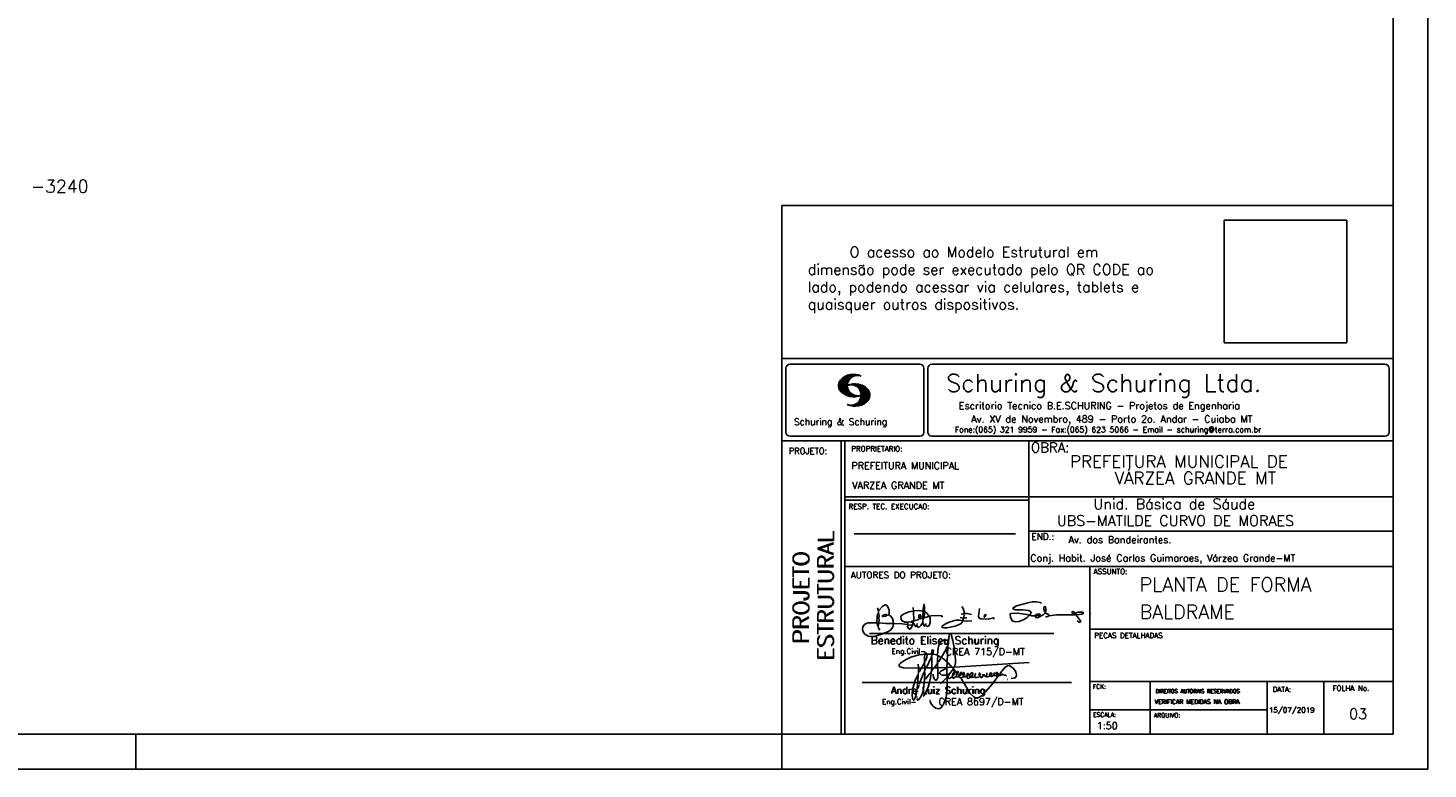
# Model space of a CAD drawing. Extents: x 0 to 119, y 0 to 84.
# Tile 13 of 14: x 79 to 119, y 0 to 21. Entities that reach past the tile are written whole.
import ezdxf

# ---------------------------------------------------------------- set-up
doc = ezdxf.new("R2010")
doc.units = 0
doc.header["$MEASUREMENT"] = 0
doc.layers.get('0').update_dxf_attribs({"linetype": 'CONTINUOUS'})
for name, color, linetype in [('1', 1, 'CONTINUOUS'), ('2', 2, 'CONTINUOUS'), ('6', 6, 'CONTINUOUS'), ('8', 8, 'CONTINUOUS')]:
    doc.layers.add(name, color=color, linetype=linetype)
doc.styles.get("Standard").update_dxf_attribs({"font": 'ROMANS.SHX'})
picture_1 = doc.add_image_def('image1.png', size_in_pixel=(300, 300))

# ---------------------------------------------------------------- blocks, each defined once
blk = doc.blocks.new('assinaturabenedito')
at = {"color": 162}
for points in [[(80.21, 160.29), (79.88, 160.45), (79.72, 161.68), (80.29, 161.77), (80.46, 162.01), (80.54, 163.49), (80.37, 163.74), (80.54, 164.8), (80.46, 166.12), (80.29, 166.36), (80.37, 167.51), (82.43, 169.81), (83.41, 170.39), (83.9, 170.39), (84.81, 169.48), (85.38, 167.84), (85.46, 166.36), (85.13, 165.71), (86.12, 164.97), (86.94, 163.98), (87.35, 162.83), (87.43, 161.68), (87.19, 161.52), (83.66, 161.52), (80.46, 161.77)], [(80.46, 167.68), (80.21, 167.84), (79.88, 169.07)], [(94.32, 162.18), (93.09, 162.18), (91.53, 162.83), (91.12, 163.41), (90.96, 164.8), (91.29, 165.38), (92.52, 166.2), (94.82, 167.1), (97.03, 167.43), (97.11, 162.92)], [(96.95, 167.51), (96.79, 169.24)], [(101.46, 167.43), (99.17, 167.76), (97.11, 167.51)], [(101.3, 164.07), (101.55, 167.1)], [(101.55, 163.82), (102.04, 164.31), (102.28, 166.78), (102.28, 167.1), (101.55, 167.19), (101.46, 167.51), (101.96, 170.06), (102.28, 169.81), (102.28, 167.27)], [(101.96, 170.06), (102.04, 170.96)], [(120.99, 164.31), (121.24, 166.12), (121.16, 167.19), (120.66, 168.66), (120.09, 169.57)], [(135.35, 163.57), (135.27, 164.23), (135.11, 164.31), (132.64, 163.57), (129.12, 163.74), (128.62, 163.9), (128.3, 164.15), (128.05, 164.89), (128.46, 168.66)], [(155.13, 165.22), (153.4, 165.22), (152.58, 165.54), (153.16, 166.78), (152.67, 167.35), (151.85, 167.68), (149.14, 168.01), (145.61, 168.01), (144.71, 168.34), (144.46, 168.91), (146.1, 169.9), (152.17, 171.62), (153.65, 171.87), (155.7, 171.87), (157.43, 171.62), (158.08, 171.29)], [(159.89, 166.69), (159.89, 167.1), (160.22, 167.51), (160.22, 168.91), (160.05, 169.48), (159.56, 169.65), (159.23, 168.99), (159.23, 168.42), (159.56, 167.27), (159.8, 167.19)], [(176.63, 162.1), (176.63, 162.75), (175.81, 164.15), (174.99, 164.97), (174.82, 165.63), (177.36, 166.04), (178.02, 166.28), (178.02, 166.53), (177.78, 166.86), (177.36, 166.94), (175.56, 166.94), (174.66, 166.61), (174.49, 166.36), (173.02, 166.2), (172.61, 166.69), (172.93, 167.19), (173.34, 167.19), (173.75, 166.86), (173.84, 166.45)], [(87.43, 161.36), (87.1, 159.8), (86.04, 158.4), (84.97, 157.66), (81.44, 156.27), (78.16, 155.28), (76.68, 155.28), (75.37, 155.53), (73.73, 156.51), (73.15, 157.25), (72.66, 158.56), (72.74, 159.96), (73.65, 161.11), (74.38, 161.52), (75.53, 161.77), (79.64, 161.77)], [(79.55, 161.85), (79.72, 164.8), (79.88, 165.87), (80.21, 166.28)], [(80.21, 160.29), (80.46, 161.6)], [(84.48, 165.54), (84.15, 165.87), (83.57, 165.87), (82.84, 165.71), (82.1, 165.05), (82.59, 164.8), (83.57, 164.97), (84.48, 165.54)], [(84.48, 165.54), (85.05, 165.63)], [(94.08, 161.03), (91.53, 161.36), (87.43, 161.52)], [(94.08, 161.03), (94.32, 162.18), (95.88, 162.34), (96.21, 162.59), (96.95, 162.67)], [(94.08, 161.03), (94.08, 160.86)], [(96.29, 160.7), (94.24, 160.86), (94.08, 160.21), (94.57, 159.14), (95.39, 158.89), (95.8, 159.22), (96.29, 160.29), (96.29, 160.7)], [(96.87, 161.77), (96.54, 161.77), (95.88, 162.26)], [(96.29, 160.7), (96.87, 161.52)], [(98.59, 160.54), (98.1, 159.96), (97.61, 160.37), (97.36, 161.44), (96.87, 161.6), (97.03, 162.75), (99.08, 163.33), (99.9, 163.9), (100.48, 163.74), (101.3, 164.07), (101.55, 163.9), (101.38, 162.01)], [(98.59, 160.54), (99.17, 159.71), (99.58, 159.63), (100.56, 160.62), (101.38, 161.93), (102.12, 160.29), (102.69, 160.78), (103.6, 160.12), (104.42, 160.54), (104.99, 161.85), (104.99, 163.9), (104.66, 164.97), (106.3, 165.3), (110.57, 165.22), (110.74, 164.97), (110.49, 164.56)], [(98.59, 160.54), (98.76, 161.6)], [(99.9, 163.9), (100.48, 164.8), (100.4, 165.63), (99.9, 165.79), (99.49, 165.22), (99.58, 164.23), (99.82, 164.15)], [(102.04, 164.31), (104.58, 164.97)], [(104.34, 164.97), (103.51, 166.36), (102.69, 166.94), (102.37, 166.94)], [(102.78, 160.78), (102.86, 161.52)], [(110.74, 160.29), (110.57, 159.96), (110.74, 159.63), (111.88, 159.39), (112.87, 159.39), (116.89, 160.21), (118.53, 160.86), (119.68, 161.6), (120.5, 162.83)], [(110.74, 160.29), (112.29, 161.44), (113.94, 162.18), (117.22, 163.08), (118.86, 163.16), (122.22, 162.59), (124.85, 162.83)], [(120.83, 164.15), (119.19, 164.39)], [(121.16, 166.36), (119.76, 166.04)], [(120.83, 164.15), (120.58, 163)], [(120.83, 164.15), (121.07, 164.31), (122.47, 164.23)], [(121.24, 166.2), (121.48, 166.36), (122.55, 166.36), (124.6, 165.87)], [(130.84, 164.8), (130.76, 165.22), (131.25, 165.79), (131.58, 165.71), (131.66, 165.3), (131.41, 164.97), (130.84, 164.8)], [(130.84, 164.8), (130.76, 164.48), (130.92, 164.23)], [(152.26, 165.38), (152.17, 165.54), (151.11, 165.79), (146.68, 166.53), (143.56, 166.36), (143.23, 166.2), (143.15, 165.79), (143.31, 164.56), (144.13, 162.83), (145.61, 162.26), (147.25, 162.51), (149.38, 163.33), (151.02, 164.23), (152.26, 165.38)], [(152.26, 165.38), (152.5, 165.54)], [(155.21, 165.05), (155.13, 165.3), (155.37, 165.71), (156.03, 166.04), (157.26, 166.2), (157.43, 165.87), (157.18, 165.54), (156.6, 165.3), (155.21, 165.05)], [(155.21, 165.05), (155.29, 164.48), (156.19, 164.23), (158.82, 165.63), (159.89, 166.69), (161.36, 165.79), (161.61, 165.3), (161.61, 165.13), (161.12, 164.89), (160.3, 164.64), (159.97, 164.72)], [(161.61, 165.13), (165.22, 165.63), (174, 165.63), (174.41, 165.71), (174.49, 166.28)], [(173.59, 165.63), (173.59, 166.12)], [(174.82, 165.63), (174.58, 165.71)], [(176.63, 162.1), (176.13, 162.1), (175.07, 162.75)], [(176.63, 162.1), (176.63, 162.1)], [(181.55, 165.95), (181.47, 166.12)], [(80.21, 160.29), (80.37, 159.22), (80.87, 158.32)]]:
    blk.add_lwpolyline(points, dxfattribs=at)
blk = doc.blocks.new('assinaturanadre')
at = {"color": 162}
for points in [[(-221.69, -2.31), (-221.03, 0.57), (-220.87, 2.86), (-221.52, 9.6), (-222.84, 15.92), (-223.98, 19.86), (-224.56, 20.6), (-224.89, 20.68), (-225.22, 20.19), (-225.22, 19.53)], [(-225.87, 15.1), (-225.95, 13.46), (-226.28, 11.98), (-226.61, 11.73), (-227.59, 9.51), (-230.47, 4.42), (-229.32, 3.44), (-229.07, 3.44), (-227.43, 1.88), (-226.69, 1.63), (-226.61, 0.81), (-226.86, -2.47), (-226.77, -7.81), (-226.53, -8.71), (-226.86, -9.37), (-226.61, -10.68), (-226.69, -17.25), (-227.1, -21.27), (-227.76, -23.82), (-228.83, -27.19), (-229.56, -28.58), (-230.71, -29.9), (-231.53, -30.47), (-232.52, -30.72), (-234.41, -30.31), (-235.88, -29.24), (-237.44, -27.27), (-238.1, -25.79)], [(-225.3, 18.87), (-225.71, 15.34), (-225.87, 15.1), (-226.28, 15.26), (-226.36, 15.59), (-227.18, 16), (-229.07, 16), (-230.71, 15.18), (-231.94, 13.7), (-232.6, 11.73), (-233.01, 8.69), (-233.17, 5.9), (-233.01, 5.41), (-233.26, 2.62), (-233.26, 1.06), (-233.09, 0.65), (-233.34, -0.09), (-233.17, -0.67), (-233.17, -2.55), (-233.67, -2.8), (-235.23, -2.8), (-235.14, -2.23), (-233.42, -0.17)], [(-226.28, 11.98), (-226.12, 11.9), (-226.12, 10.83), (-226.69, 1.71)], [(-225.3, 18.87), (-225.46, 18.87), (-225.54, 18.46)], [(-225.3, 18.87), (-225.22, 19.04)], [(-240.48, 6.64), (-245.98, 6.07), (-251.39, 4.42), (-254.59, 2.95), (-256.81, 1.55), (-258.37, 0.4), (-259.02, -0.26), (-259.43, -1.08), (-259.35, -1.49), (-258.86, -2.06), (-256.4, -2.8), (-246.55, -3.05), (-246.22, -2.8), (-246.39, -0.34)], [(-242.2, 0.15), (-243.19, -1.16), (-244.01, -2.97), (-246.22, -2.97)], [(-237.2, 6.72), (-236.95, 6.23), (-237.2, 4.67), (-237.61, 4.26), (-241.05, -2.97), (-241.95, -3.05), (-242.12, 0.81), (-241.95, 1.47), (-241.46, 1.88), (-240.4, 4.59), (-240.23, 6.56), (-237.36, 6.56), (-237.2, 6.72)], [(-241.87, 6.48), (-242.12, 4.51), (-242.04, 1.47)], [(-240.48, 6.64), (-240.48, 6.97), (-241.05, 7.38), (-241.63, 7.22), (-241.79, 6.64)], [(-237.28, 4.51), (-237.03, 4.1), (-237.11, -2.72), (-237.36, -2.88), (-240.89, -2.88)], [(-240.48, 6.64), (-240.31, 6.64)], [(-237.2, 6.72), (-237.03, 8.78), (-236.78, 9.27), (-236.46, 9.43), (-236.13, 9.27), (-235.96, 8.53), (-236.29, 7.05), (-236.62, 6.39), (-236.87, 6.31)], [(-236.54, 6.48), (-234.98, 6.31), (-233.26, 5.82)], [(-233.01, 5.41), (-232.68, 5.49), (-230.63, 4.34), (-232.35, 1.55), (-233.01, 0.89)], [(-230.47, 4.42), (-230.47, 4.42)], [(-226.61, 0.81), (-226.36, 0.81), (-225.22, -0.17), (-224.97, -0.67), (-223.74, -1.9), (-223.66, -2.39), (-226.77, -2.55)], [(-221.69, -2.31), (-170.73, 0.81)], [(-246.14, -3.05), (-246.22, -5.76), (-246.06, -6), (-246.39, -7.4), (-246.3, -8.47), (-246.88, -14.54), (-247.62, -19.96), (-248.44, -23.33), (-249.18, -24.72), (-249.5, -24.89), (-250.08, -24.31), (-250.41, -21.93), (-250.41, -19.88), (-250, -16.76), (-248.44, -11.5), (-246.88, -7.97), (-246.47, -7.65)], [(-241.87, -4.11), (-242.12, -5.76), (-241.95, -6), (-241.95, -7.73), (-242.2, -13.15), (-242.78, -17.42), (-243.43, -19.96), (-244.74, -22.83), (-246.14, -24.72), (-246.47, -24.89), (-246.8, -24.72), (-247.21, -23.66)], [(-244.33, -3.05), (-245.32, -5.02), (-245.98, -5.84)], [(-242.12, -5.67), (-242.45, -6), (-243.51, -8.3), (-245.65, -13.97)], [(-242.04, -2.88), (-243.92, -2.97)], [(-237.11, -2.97), (-237.28, -3.87), (-237.28, -4.53), (-237.11, -4.69), (-237.61, -5.76), (-237.44, -6.25), (-238.02, -9.78), (-238.59, -12.57), (-239.66, -15.94), (-241.79, -20.78), (-242.61, -21.85), (-243.27, -22.1)], [(-241.13, -2.97), (-241.54, -3.95), (-241.87, -4.11), (-241.95, -3.13)], [(-237.61, -5.76), (-239, -7.15), (-241.38, -10.6)], [(-235.31, -2.64), (-235.8, -2.97), (-237.11, -2.88)], [(-235.88, -2.97), (-236.13, -3.62), (-237.03, -4.61)], [(-233.09, -2.8), (-233.01, -9.29), (-233.17, -9.94), (-233.91, -11.18), (-234.32, -11.26), (-234.9, -11.01), (-235.39, -10.27), (-236.13, -8.06), (-236.21, -7.15)], [(-226.86, -2.55), (-233.17, -2.72)], [(-226.77, -7.56), (-227.84, -7.89), (-229.65, -7.89), (-230.71, -7.48), (-231.7, -6.66), (-231.78, -6), (-230.96, -5.1), (-228.25, -3.79), (-227.68, -3.79)], [(-226.86, -9.29), (-231.21, -13.8)], [(-222.43, -3.29), (-222.43, -3.7), (-224.97, -6.82), (-226.61, -7.4)], [(-226.04, -8.47), (-226.45, -8.63)], [(-225.05, -6.91), (-226.04, -8.55), (-225.87, -8.79), (-225.95, -9.7), (-225.54, -10.03), (-224.97, -10.03), (-223.16, -8.96)], [(-221.69, -2.31), (-223.57, -2.39)], [(-221.36, -4.85), (-222.18, -5.35), (-222.34, -6.09), (-222.75, -6.66), (-223.08, -7.97), (-223.08, -8.88), (-222.67, -9.78), (-222.34, -9.86), (-222.01, -9.78), (-220.54, -8.47)], [(-221.19, -5.1), (-221.28, -6.09), (-221.6, -6.74), (-222.43, -8.06), (-222.92, -8.38)], [(-221.85, -2.39), (-222.43, -3.29), (-222.84, -2.88), (-222.84, -2.55)], [(-222.43, -3.7), (-221.44, -4.36), (-221.36, -4.94), (-220.78, -5.18), (-220.29, -5.92), (-219.96, -6), (-219.47, -5.35), (-219.14, -5.26), (-218.98, -5.51), (-219.39, -6.5), (-219.96, -6.99), (-220.21, -7.56), (-220.46, -8.47), (-220.05, -9.04), (-219.55, -9.12), (-218.4, -8.55), (-217.91, -9.37), (-217.34, -9.7), (-216.02, -9.12), (-215.7, -8.71), (-215.04, -9.04), (-214.3, -9.04), (-212.99, -7.81), (-212.91, -7.07), (-212.66, -6.58), (-212.41, -6.58), (-212.17, -6.91), (-212.33, -7.81), (-212.58, -8.14), (-212.99, -7.97)], [(-219.96, -6), (-219.8, -6.74)], [(-219.8, -6.82), (-219.88, -7.07)], [(-219.8, -6.91), (-218.57, -7.89), (-218.32, -7.73), (-217.58, -6.17), (-217.26, -5.84), (-216.93, -6), (-216.85, -6.82), (-217.58, -7.81), (-218.4, -8.22), (-218.49, -7.97)], [(-218.4, -8.22), (-218.4, -8.47)], [(-190.51, -6.82), (-189.52, -7.32), (-189.77, -7.81), (-190.42, -8.06), (-191.57, -7.97), (-195.76, -13.72), (-200.19, -18.89), (-203.31, -21.93), (-205.03, -23), (-206.1, -23.33), (-207.49, -23.25), (-208.48, -22.67), (-210.94, -20.21), (-212.58, -17.66), (-213.81, -15.2), (-216.85, -10.6), (-217.17, -9.78)], [(-215.53, -8.3), (-215.86, -7.73), (-215.86, -6.82), (-215.45, -6), (-215.2, -6), (-214.96, -6.33), (-214.88, -7.23), (-215.53, -8.3)], [(-215.53, -8.3), (-215.53, -8.63)], [(-212.66, -8.14), (-212.99, -9.37), (-212.91, -9.78), (-212.25, -10.03), (-211.18, -9.53), (-210.94, -9.29), (-211.27, -8.63), (-211.27, -8.06), (-210.86, -7.23), (-210.03, -6.09), (-209.3, -6), (-209.05, -7.15), (-209.54, -8.14), (-210.36, -9.12), (-210.2, -9.37), (-208.72, -9.21), (-207.9, -8.63), (-207.41, -6.82), (-207.49, -6.41)], [(-212.66, -6.58), (-212.91, -6.33)], [(-210.36, -9.12), (-210.86, -9.21)], [(-204.54, -8.14), (-204.54, -8.55), (-205.28, -9.12), (-206.26, -9.45), (-207.49, -9.29), (-207.9, -8.79)], [(-204.54, -8.14), (-204.04, -7.81), (-203.96, -6.99), (-204.37, -6.41), (-204.78, -6.41), (-204.87, -7.73), (-204.54, -8.14)], [(-202.24, -7.15), (-202.08, -8.06), (-202.98, -9.29), (-203.47, -9.29), (-204.45, -8.63)], [(-201.42, -7.07), (-201.5, -7.48), (-201.25, -8.22), (-200.6, -8.71), (-200.02, -8.71)], [(-201.09, -6.5), (-201.09, -6.5)], [(-196.33, -7.48), (-197.23, -8.3), (-198.14, -8.71), (-199.2, -9.04), (-199.78, -8.96), (-199.94, -8.63), (-199.53, -7.07), (-199.53, -6.25)], [(-196.33, -7.48), (-196.09, -6.82), (-196.17, -6.41), (-196.99, -6.17), (-197.56, -6.82), (-197.73, -7.32), (-197.73, -7.81), (-197.48, -8.22)], [(-194.77, -7.89), (-195.84, -8.71), (-196.5, -8.79), (-197.15, -8.38)], [(-194.77, -7.23), (-194.28, -6.74), (-194.28, -6.41), (-194.77, -6.74), (-194.77, -7.23)], [(-194.77, -7.23), (-194.77, -7.97), (-194.61, -8.06), (-193.13, -8.14), (-192.15, -7.81), (-191.74, -7.97)], [(-192.06, -7.73), (-191.74, -7.07), (-191.98, -6.5), (-192.64, -6), (-193.13, -6), (-193.3, -7.07), (-192.64, -7.81)], [(-190.51, -6.82), (-191.33, -7.89)], [(-190.51, -6.82), (-190.18, -6.17), (-187.06, -2.39), (-185.58, -1.41), (-184.35, -1.24), (-182.46, -2.23), (-181.32, -3.21), (-179.92, -5.59), (-179.43, -7.65), (-179.59, -8.79), (-180.25, -9.62), (-183.04, -10.03)], [(-189.44, -7.23), (-189.11, -6.99), (-188.78, -7.32)], [(-189.44, -7.23), (-189.19, -7.56), (-188.7, -7.4), (-187.39, -7.81), (-186.73, -7.81), (-186.48, -8.14), (-186.07, -8.22)], [(-246.8, -18.57), (-246.88, -19.06)], [(-246.39, -16.43), (-246.39, -16.84)], [(-246.06, -15.36), (-246.22, -16.1)], [(-245.81, -14.54), (-245.89, -15.03)], [(-185.42, -10.77), (-185.17, -10.77)], [(-247.29, -22.34), (-247.29, -22.92)], [(-238.43, -24.64), (-238.43, -24.81)], [(-238.26, -25.22), (-238.18, -25.46)]]:
    blk.add_lwpolyline(points, dxfattribs=at)

msp = doc.modelspace()

# ---------------------------------------------------------------- linework, layer by layer
at = {"layer": '1', "linetype": 'Continuous'}
for p, q in [((118.9, 0), (118.9, 84.1)), ((81.9, 0), (81.9, 1)), ((100.4, 0), (100.4, 1)), ((0, 0), (118.9, 0))]:
    msp.add_line(p, q, dxfattribs=at)
at = {"layer": '2', "linetype": 'Continuous'}
for p, q in [((100.4, 1), (100.4, 16.143)), ((117.9, 16.143), (100.4, 16.143)), ((100.4, 11.755), (117.9, 11.755)), ((100.516, 11.477), (100.516, 9.648)), ((100.632, 11.594), (104.349, 11.594)), ((102.022, 10.958), (102.364, 11.3)), ((102.022, 10.972), (102.346, 11.296)), ((102.022, 10.986), (102.328, 11.292)), ((102.022, 11), (102.308, 11.286)), ((102.024, 10.946), (102.381, 11.303)), ((102.024, 11.017), (102.288, 11.281)), ((102.027, 10.934), (102.396, 11.304)), ((102.027, 11.033), (102.265, 11.272)), ((102.029, 10.922), (102.412, 11.306)), ((102.032, 10.911), (102.427, 11.306)), ((102.032, 11.053), (102.239, 11.26)), ((102.036, 10.901), (102.442, 11.307)), ((102.039, 11.074), (102.211, 11.245)), ((102.04, 10.891), (102.456, 11.307)), ((102.044, 10.88), (102.469, 11.306)), ((102.409, 11.231), (102.483, 11.306)), ((102.438, 11.247), (102.496, 11.304)), ((102.463, 11.257), (102.508, 11.303)), ((102.482, 11.262), (102.521, 11.301)), ((102.502, 11.269), (102.533, 11.299)), ((102.518, 11.27), (102.545, 11.297)), ((102.534, 11.272), (102.557, 11.295)), ((102.55, 11.274), (102.569, 11.292)), ((104.465, 11.477), (104.465, 9.648)), ((104.579, 11.477), (104.579, 9.648)), ((104.695, 11.594), (117.668, 11.594)), ((117.784, 11.477), (117.784, 9.648)), ((102.049, 10.871), (102.321, 11.143)), ((102.053, 11.102), (102.174, 11.223)), ((102.054, 10.862), (102.302, 11.111)), ((102.059, 10.853), (102.292, 11.086)), ((102.064, 10.844), (102.284, 11.064)), ((102.071, 10.837), (102.28, 11.046)), ((102.077, 10.829), (102.276, 11.028)), ((102.084, 10.822), (102.274, 11.012)), ((102.091, 10.814), (102.273, 10.997)), ((102.097, 10.807), (102.27, 10.981)), ((102.105, 10.8), (102.273, 10.969)), ((102.112, 10.793), (102.274, 10.955)), ((102.119, 10.786), (102.275, 10.942)), ((102.127, 10.78), (102.278, 10.931)), ((102.134, 10.773), (102.28, 10.919)), ((102.142, 10.767), (102.283, 10.907)), ((102.15, 10.761), (102.286, 10.896)), ((102.158, 10.755), (102.29, 10.886)), ((102.167, 10.749), (102.293, 10.876)), ((102.175, 10.743), (102.297, 10.865)), ((102.183, 10.737), (102.302, 10.856)), ((102.192, 10.732), (102.307, 10.847)), ((102.201, 10.727), (102.312, 10.838)), ((102.21, 10.721), (102.317, 10.829)), ((102.331, 10.999), (102.346, 11.013)), ((102.349, 11.002), (102.365, 11.018)), ((102.363, 11.002), (102.385, 11.024)), ((102.378, 11.002), (102.402, 11.027)), ((102.392, 11.003), (102.419, 11.03)), ((102.405, 11.001), (102.435, 11.032)), ((102.417, 11), (102.452, 11.034)), ((102.43, 10.998), (102.466, 11.034)), ((102.441, 10.995), (102.481, 11.035)), ((102.452, 10.992), (102.496, 11.035)), ((102.464, 10.99), (102.509, 11.035)), ((102.475, 10.986), (102.523, 11.035)), ((102.484, 10.982), (102.536, 11.034)), ((102.494, 10.978), (102.548, 11.032)), ((102.505, 10.974), (102.562, 11.031)), ((102.514, 10.969), (102.574, 11.029)), ((102.522, 10.963), (102.585, 11.026)), ((102.532, 10.959), (102.598, 11.024)), ((102.54, 10.953), (102.609, 11.021)), ((102.549, 10.948), (102.62, 11.018)), ((102.556, 10.941), (102.631, 11.015)), ((102.565, 10.935), (102.642, 11.012)), ((102.572, 10.928), (102.652, 11.008)), ((102.58, 10.922), (102.663, 11.005)), ((102.586, 10.914), (102.673, 11.001)), ((102.594, 10.908), (102.683, 10.997)), ((102.6, 10.899), (102.693, 10.992)), ((102.607, 10.892), (102.702, 10.988)), ((102.612, 10.883), (102.712, 10.984)), ((102.618, 10.875), (102.722, 10.979)), ((102.624, 10.867), (102.73, 10.973)), ((102.629, 10.858), (102.74, 10.969)), ((102.634, 10.848), (102.749, 10.963)), ((102.638, 10.839), (102.757, 10.958)), ((102.641, 10.587), (102.887, 10.833)), ((102.643, 10.83), (102.766, 10.952)), ((102.648, 10.818), (102.776, 10.945)), ((102.649, 10.609), (102.882, 10.842)), ((102.652, 10.807), (102.785, 10.939)), ((102.656, 10.795), (102.794, 10.932)), ((102.657, 10.631), (102.875, 10.849)), ((102.66, 10.781), (102.803, 10.924)), ((102.661, 10.649), (102.87, 10.859)), ((102.663, 10.769), (102.812, 10.918)), ((102.665, 10.754), (102.821, 10.909)), ((102.665, 10.668), (102.864, 10.866)), ((102.666, 10.74), (102.829, 10.903)), ((102.666, 10.683), (102.858, 10.874)), ((102.667, 10.698), (102.85, 10.881)), ((102.668, 10.726), (102.837, 10.895)), ((102.668, 10.712), (102.844, 10.888)), ((102.219, 10.717), (102.323, 10.82)), ((102.229, 10.712), (102.329, 10.812)), ((102.238, 10.707), (102.335, 10.804)), ((102.248, 10.703), (102.341, 10.796)), ((102.258, 10.699), (102.348, 10.789)), ((102.268, 10.695), (102.355, 10.781)), ((102.278, 10.69), (102.362, 10.774)), ((102.288, 10.687), (102.369, 10.767)), ((102.299, 10.683), (102.376, 10.761)), ((102.31, 10.68), (102.384, 10.755)), ((102.321, 10.677), (102.392, 10.748)), ((102.332, 10.674), (102.4, 10.742)), ((102.344, 10.671), (102.409, 10.737)), ((102.355, 10.669), (102.418, 10.732)), ((102.367, 10.667), (102.427, 10.727)), ((102.38, 10.665), (102.436, 10.722)), ((102.384, 10.401), (102.406, 10.423)), ((102.392, 10.663), (102.446, 10.718)), ((102.396, 10.398), (102.422, 10.425)), ((102.405, 10.662), (102.456, 10.713)), ((102.408, 10.396), (102.44, 10.428)), ((102.418, 10.661), (102.466, 10.709)), ((102.42, 10.394), (102.459, 10.433)), ((102.431, 10.66), (102.477, 10.706)), ((102.432, 10.392), (102.48, 10.44)), ((102.445, 10.66), (102.488, 10.703)), ((102.445, 10.391), (102.504, 10.45)), ((102.458, 10.39), (102.537, 10.469)), ((102.46, 10.66), (102.499, 10.7)), ((102.471, 10.389), (102.896, 10.814)), ((102.474, 10.661), (102.511, 10.697)), ((102.485, 10.389), (102.901, 10.805)), ((102.491, 10.662), (102.524, 10.695)), ((102.499, 10.389), (102.905, 10.795)), ((102.508, 10.664), (102.538, 10.693)), ((102.514, 10.389), (102.908, 10.783)), ((102.525, 10.666), (102.551, 10.691)), ((102.529, 10.39), (102.911, 10.772)), ((102.542, 10.669), (102.566, 10.693)), ((102.544, 10.391), (102.914, 10.761)), ((102.56, 10.673), (102.58, 10.693)), ((102.561, 10.394), (102.916, 10.749)), ((102.577, 10.396), (102.917, 10.736)), ((102.58, 10.678), (102.594, 10.692)), ((102.594, 10.692), (102.597, 10.694)), ((102.595, 10.4), (102.919, 10.724)), ((102.598, 10.683), (102.611, 10.696)), ((102.613, 10.404), (102.919, 10.709)), ((102.617, 10.69), (102.625, 10.698)), ((102.622, 10.554), (102.891, 10.823)), ((102.633, 10.696), (102.64, 10.702)), ((102.633, 10.409), (102.918, 10.695)), ((102.653, 10.416), (102.918, 10.68)), ((102.676, 10.425), (102.913, 10.662)), ((102.701, 10.435), (102.91, 10.644)), ((102.73, 10.45), (102.902, 10.622)), ((102.766, 10.472), (102.889, 10.595)), ((102.845, 10.537), (102.858, 10.549)), ((102.35, 10.41), (102.363, 10.422)), ((102.361, 10.407), (102.376, 10.421)), ((102.373, 10.404), (102.39, 10.421)), ((100.4, 9.4), (117.9, 9.4)), ((100.632, 9.532), (104.349, 9.532)), ((102.1, 5.8), (102.1, 9.4)), ((102.2, 5.8), (102.2, 9.4)), ((104.695, 9.532), (117.668, 9.532)), ((107.469, 6.816), (107.469, 9.4)), ((117.9, 9.4), (117.9, 1)), ((107.469, 7.8), (102.2, 7.8)), ((107.469, 7.7), (102.2, 7.7)), ((107.469, 7.8), (117.9, 7.8)), ((107.469, 6.816), (117.9, 6.816)), ((107.469, 6.816), (107.469, 5.8)), ((102.47, 6.739), (107.089, 6.739)), ((102.1, 1), (102.1, 5.8)), ((102.2, 1), (102.2, 5.8)), ((102.2, 5.8), (117.9, 5.8)), ((109.221, 4.8), (109.221, 5.8)), ((109.221, 1), (109.221, 4.8)), ((102.911, 3.88), (108.19, 3.88)), ((109.221, 4.006), (117.9, 4.006)), ((102.698, 2.48), (108.694, 2.48)), ((109.221, 2.506), (117.9, 2.506)), ((110.947, 1), (110.947, 2.506)), ((114.296, 1), (114.296, 2.506)), ((115.921, 1), (115.921, 2.506)), ((109.221, 1.692), (114.296, 1.692)), ((117.9, 1), (100.4, 1))]:
    msp.add_line(p, q, dxfattribs=at)
for centre, radius, start, end in [((100.632, 11.477), 0.117, 90, 180), ((102.448, 10.815), 0.492, 63.3933, 138.9091), ((102.563, 10.983), 0.291, 68.8515, 291.1485), ((104.349, 11.477), 0.117, 0, 90), ((104.695, 11.477), 0.117, 90, 180), ((117.668, 11.477), 0.117, 0, 90), ((102.265, 10.982), 0.244, 140.2294, 231.8951), ((102.448, 11.151), 0.492, 218.2298, 296.6067), ((102.492, 10.544), 0.492, 41.0909, 116.6067), ((102.377, 10.712), 0.291, 248.8515, 111.1485), ((102.675, 10.711), 0.244, 308.1049, 39.7706), ((102.492, 10.88), 0.492, 243.3933, 321.7702), ((100.632, 9.648), 0.117, 180, 270), ((104.349, 9.648), 0.117, 270, 0), ((104.695, 9.648), 0.117, 180, 270), ((117.668, 9.648), 0.117, 270, 0)]:
    msp.add_arc(centre, radius, start, end, dxfattribs=at)
at = {"layer": '8', "linetype": 'Continuous'}
for p, q in [((117.9, 1), (117.9, 83.1)), ((2.5, 1), (117.9, 1))]:
    msp.add_line(p, q, dxfattribs=at)

# ---------------------------------------------------------------- block references
at = {"xscale": 0.06, "yscale": 0.06, "zscale": 0.06}
msp.add_blockref('assinaturabenedito', (98.348, -5.524), dxfattribs=at)
at = {"linetype": 'Continuous', "xscale": 0.042, "yscale": 0.042, "zscale": 0.042}
msp.add_blockref('assinaturanadre', (114.65, 3.015), dxfattribs=at)

# ---------------------------------------------------------------- texts
at = {"linetype": 'Continuous', "insert": (101.138, 14.958), "char_height": 0.3, "attachment_point": 1}
msp.add_mtext_dynamic_manual_height_columns('^IO acesso ao Modelo Estrutural em dimensão pode ser executado pelo QR CODE ao lado, podendo acessar via celulares, tablets e quaisquer outros dispositivos.', width=10.84065, gutter_width=1.5, heights=[3.742], dxfattribs=at)
at = {"layer": '1', "linetype": 'Continuous'}
for s, height, p in [('-3240', 0.3636, (78.896, 16.509)), ('PREFEITURA MUNICIPAL DE', 0.35, (108.647, 8.634)), (' VÁRZEA GRANDE MT', 0.35, (109.689, 8.159)), ('Unid. Básica de Sáude', 0.3, (109.322, 7.442)), ('UBS-MATILDE CURVO DE MORAES', 0.3, (108.274, 6.964)), ('Av. dos Bandeirantes.', 0.2, (108.609, 6.466)), ('Conj. Habit. José Carlos Guimaraes, Várzea Grande-MT', 0.2, (107.514, 5.941))]:
    msp.add_text(s, height=height, dxfattribs=at).set_placement(p)
at = {"layer": '1', "linetype": 'Continuous', "insert": (116.642, 1.729), "char_height": 0.3, "attachment_point": 1}
msp.add_mtext_dynamic_manual_height_columns('03', width=0.86139, gutter_width=1, heights=[0], dxfattribs=at)
at = {"layer": '2', "linetype": 'Continuous'}
for s, height, p in [('Schuring & Schuring Ltda.', 0.5, (105.107, 10.807)), ('Escritorio Tecnico B.E.SCHURING - Projetos de Engenharia', 0.2, (105.465, 10.308)), ('Schuring & Schuring', 0.19, (100.744, 9.851)), ('Av. XV de Novembro, 489 - Porto 2o. Andar - Cuiaba MT', 0.2, (105.823, 9.926)), ('Fone:(065) 321 9959 - Fax:(065) 623 5066 - Email - schuring@terra.com.br', 0.16, (105.353, 9.642)), ('PROPRIETARIO:', 0.15, (102.385, 9.097)), ('OBRA:', 0.2788, (107.532, 9.07)), ('PROJETO:', 0.175, (100.593, 9.022)), ('PREFEITURA MUNICIPAL', 0.2, (102.391, 8.589)), ('VARZEA GRANDE MT', 0.2, (102.412, 8.027)), ('RESP. TEC. EXECUCAO:', 0.15, (102.306, 7.445)), ('END.:', 0.1858, (107.544, 6.565)), ('AUTORES DO PROJETO:', 0.18584, (102.372, 5.464)), ('ASSUNTO:', 0.15, (109.325, 5.581)), ('Benedito Eliseu Schuring', 0.22, (102.938, 3.577)), ('Benedito Eliseu Schuring', 0.22, (102.95, 3.577)), ('PECAS DETALHADAS', 0.15, (109.343, 3.751)), ('Eng.Civil-', 0.15, (103.537, 3.299)), ('CREA 715/D-MT', 0.2, (105.091, 3.263)), ('FCK:', 0.125, (109.301, 2.299)), ('Eng.Civil-', 0.15, (103.263, 1.853)), ('Andre Luiz Schuring', 0.2, (103.517, 2.158)), ('Andre Luiz Schuring', 0.2, (103.534, 2.149)), ('CREA 8697/D-MT', 0.2, (104.883, 1.825)), ('DIREITOS AUTORAIS RESERVADOS', 0.11, (111.095, 2.176)), ('DIREITOS AUTORAIS RESERVADOS', 0.11, (111.104, 2.176)), ('DATA:', 0.15, (114.448, 2.207)), ('FOLHA No.', 0.15, (116.166, 2.238)), ('ESCALA:', 0.125, (109.307, 1.491)), ('VERIFICAR MEDIDAS NA OBRA', 0.125, (111.071, 1.862)), ('VERIFICAR MEDIDAS NA OBRA', 0.125, (111.08, 1.862)), ('15/07/2019', 0.15, (114.344, 1.616)), ('1:50', 0.2, (109.417, 1.144)), ('ARQUIVO:', 0.125, (111.049, 1.476))]:
    msp.add_text(s, height=height, dxfattribs=at).set_placement(p)
for s, p in [('ESTRUTURAL', (101.874, 3.125)), ('ESTRUTURAL', (101.874, 3.095)), ('PROJETO', (101.169, 3.606)), ('PROJETO', (101.169, 3.575))]:
    msp.add_text(s, height=0.45, rotation=90, dxfattribs=at).set_placement(p)
at = {"layer": '6', "linetype": 'Continuous'}
for s, p in [('PLANTA DE FORMA', (110.641, 5.084)), ('BALDRAME', (110.643, 4.304))]:
    msp.add_text(s, height=0.4, dxfattribs=at).set_placement(p)

# ---------------------------------------------------------------- pictures from other files: only their frames are drawn
at = {"linetype": 'Continuous'}
image = msp.add_image(picture_1, insert=(113.068, 12.21), size_in_units=(3.507, 3.507), dxfattribs=at)
image.dxf.flags = 15

doc.saveas('drawing.dxf')
